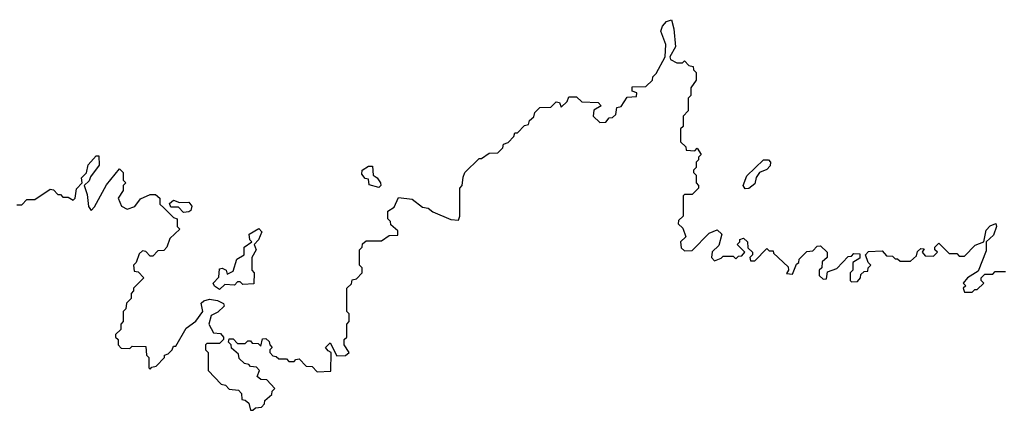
# Model space of a CAD drawing. Extents: x 2472589 to 2662339, y 701009 to 849030.
# Tile 241 of 256: x 2493147 to 2496980, y 839500 to 841020. Entities that reach past the tile are written whole.
import ezdxf

# ---------------------------------------------------------------- set-up
doc = ezdxf.new("R2010")
doc.units = 0

msp = doc.modelspace()

# ---------------------------------------------------------------- linework, layer by layer
at = {"layer": '0CON05XD'}
for points in [[(2493708.3, 840288.3), (2493745, 840250), (2493760, 840245), (2493760, 840215), (2493770, 840205), (2493731.7, 840168.3), (2493720, 840135), (2493708.3, 840121.7), (2493685, 840120), (2493665, 840100), (2493655, 840100), (2493638.3, 840118.3), (2493625, 840120), (2493611.7, 840108.3), (2493600, 840075), (2493590, 840065), (2493591.7, 840041.7), (2493608.3, 840038.3), (2493630, 840015), (2493590, 839975), (2493590, 839965), (2493580, 839955), (2493580, 839935), (2493563, 839917), (2493560, 839895), (2493550, 839885), (2493550, 839845), (2493540, 839835), (2493540, 839815), (2493520, 839795), (2493520, 839785), (2493530, 839775), (2493530, 839755), (2493541.7, 839741.7), (2493575, 839740), (2493585, 839750), (2493638.3, 839748.3), (2493640, 839715), (2493650, 839705), (2493650, 839665), (2493655, 839660), (2493661.7, 839668.3), (2493678.3, 839671.7), (2493710, 839705), (2493710, 839715), (2493725, 839720), (2493740, 839735), (2493745, 839750), (2493755, 839750), (2493795, 839820), (2493833, 839847), (2493860, 839885), (2493853.6, 839916.4), (2493863.8, 839926.2), (2493885, 839932.5), (2493917, 839927), (2493940, 839915), (2493942.5, 839905), (2493918.3, 839881.7), (2493891.7, 839868.3), (2493882.5, 839835), (2493901.7, 839801.7), (2493928.3, 839798.3), (2493940, 839785), (2493940, 839775), (2493925, 839760), (2493875, 839760), (2493870, 839755), (2493870, 839735), (2493880, 839725), (2493880, 839655), (2493931.7, 839601.7), (2493948.3, 839598.3), (2493961.7, 839581.7), (2493998.3, 839578.3), (2494010, 839565), (2494011.7, 839541.7), (2494025, 839540), (2494038.3, 839528.3), (2494045, 839500), (2494055, 839500), (2494065, 839510), (2494088.3, 839511.7), (2494100, 839525), (2494101.7, 839538.3), (2494128.3, 839561.7), (2494130, 839575), (2494140, 839585), (2494108.3, 839618.3), (2494085, 839620), (2494071.7, 839631.7), (2494080, 839655), (2494068.3, 839668.3), (2494045, 839670), (2494038.3, 839678.3), (2494021.7, 839681.7), (2494001.7, 839701.7), (2493998.3, 839718.3), (2493971.7, 839741.7), (2493970, 839755), (2493960, 839765), (2493961.7, 839778.3), (2493978.3, 839778.3), (2493995, 839760), (2494025, 839760), (2494035, 839770), (2494045, 839770), (2494051.7, 839761.7), (2494075, 839760), (2494085, 839750), (2494091.7, 839778.3), (2494105, 839780), (2494118.3, 839768.3), (2494120, 839755), (2494130, 839745), (2494120, 839735), (2494120, 839725), (2494131.7, 839711.7), (2494145, 839710), (2494155, 839700), (2494185, 839700), (2494195, 839690), (2494215, 839690), (2494221.7, 839698.3), (2494235, 839700), (2494261.7, 839671.7), (2494285, 839670), (2494305, 839650), (2494358.3, 839651.7), (2494360, 839725), (2494348.3, 839731.7), (2494337.5, 839745), (2494355, 839762.5), (2494381.7, 839711.7), (2494415, 839713.3), (2494430, 839725), (2494410, 839755), (2494410, 839775), (2494420, 839785), (2494420, 839835), (2494430, 839845), (2494430, 839875), (2494420, 839885), (2494420, 839975), (2494438.3, 839991.7), (2494441.7, 840008.3), (2494458.3, 840011.7), (2494480, 840035), (2494480, 840055), (2494470, 840065), (2494470, 840125), (2494480, 840135), (2494481.7, 840148.3), (2494495, 840160), (2494555, 840160), (2494585, 840180), (2494618.3, 840181.7), (2494618.3, 840198.3), (2494591.7, 840221.7), (2494590, 840235), (2494580, 840245), (2494580, 840275), (2494605, 840290), (2494621.7, 840328.3), (2494675, 840321.9), (2494715, 840290), (2494736.9, 840286.9), (2494755, 840272.5), (2494825, 840242.5), (2494855, 840240), (2494860, 840255), (2494860, 840365), (2494870, 840375), (2494873, 840407), (2494880, 840425), (2494935, 840480), (2494945, 840480), (2494975, 840500), (2495008.3, 840501.7), (2495028.3, 840521.7), (2495030, 840535), (2495048.3, 840541.7), (2495070, 840565), (2495075, 840580), (2495085, 840580), (2495111.7, 840608.3), (2495128.3, 840611.7), (2495131.7, 840628.3), (2495148.3, 840641.7), (2495151.7, 840658.3), (2495171.7, 840678.3), (2495215, 840680), (2495235, 840700), (2495248.3, 840698.3), (2495255, 840680), (2495278.3, 840701.7), (2495285, 840720), (2495315, 840720), (2495335, 840700), (2495398.3, 840698.3), (2495410, 840685), (2495381.7, 840668.3), (2495380, 840645), (2495405, 840620), (2495428.3, 840621.7), (2495441.7, 840638.3), (2495455, 840640), (2495468.3, 840651.7), (2495471.7, 840678.3), (2495488.3, 840681.7), (2495511.7, 840718.3), (2495548.3, 840721.7), (2495550, 840735), (2495531.7, 840741.7), (2495531.7, 840758.3), (2495585, 840760), (2495610, 840785), (2495611.7, 840798.3), (2495625, 840810), (2495660, 840875), (2495663, 840923), (2495643.3, 840975), (2495648.8, 840995), (2495665, 841013.3), (2495685, 841020), (2495693.9, 840983.9), (2495700, 840915), (2495677.5, 840875), (2495680, 840865), (2495705, 840852.5), (2495727.5, 840852.5), (2495735, 840860), (2495751.7, 840841.7), (2495768.3, 840838.3), (2495770, 840825), (2495780, 840815), (2495780, 840785), (2495760, 840755), (2495760, 840725), (2495750, 840715), (2495750, 840665), (2495730, 840645), (2495730, 840605), (2495720, 840595), (2495720, 840545), (2495740, 840525), (2495741.7, 840511.7), (2495775, 840510), (2495785, 840520), (2495800, 840495), (2495790, 840485), (2495790, 840475), (2495780, 840465), (2495780, 840445), (2495770, 840435), (2495770, 840425), (2495780, 840415), (2495780, 840385), (2495790, 840375), (2495790, 840365), (2495765, 840340), (2495735, 840340), (2495730, 840335), (2495730, 840255), (2495711.7, 840238.3), (2495710, 840225), (2495728.3, 840208.3), (2495740, 840175), (2495720, 840155), (2495721.7, 840131.7), (2495735, 840120), (2495765, 840122.5), (2495830.7, 840189.3), (2495861.7, 840201.7), (2495880, 840185), (2495868.3, 840141.7), (2495843, 840117), (2495840, 840095), (2495851.7, 840081.7), (2495878.3, 840091.7), (2495885, 840100), (2495925, 840100), (2495935, 840090), (2495945, 840100), (2495958.3, 840101.7), (2495970, 840115), (2495940, 840145), (2495950, 840155), (2495950, 840165), (2495965, 840170), (2495980, 840155), (2495981.7, 840131.7), (2496000, 840115), (2496000, 840105), (2495990, 840095), (2495991.7, 840081.7), (2496008.3, 840081.7), (2496055, 840130), (2496065, 840120), (2496080, 840120), (2496081.7, 840111.7), (2496138.3, 840058.3), (2496140, 840045), (2496131.7, 840031.7), (2496155, 840030), (2496171.7, 840068.3), (2496180, 840075), (2496181.7, 840088.3), (2496211.7, 840118.3), (2496235, 840120), (2496251.7, 840138.3), (2496265, 840140), (2496290, 840115), (2496290, 840095), (2496271.7, 840078.3), (2496270, 840055), (2496260, 840045), (2496260, 840025), (2496275, 840010), (2496288.3, 840011.7), (2496291.7, 840038.3), (2496328.3, 840051.7), (2496371.7, 840098.3), (2496385, 840100), (2496395, 840110), (2496418.3, 840108.3), (2496418.3, 840091.7), (2496390, 840075), (2496390, 840045), (2496380, 840035), (2496380, 840005), (2496385, 840000), (2496408.3, 840001.7), (2496420, 840015), (2496421.7, 840028.3), (2496435, 840040), (2496448.3, 840041.7), (2496450, 840055), (2496460, 840065), (2496450, 840075), (2496440, 840105), (2496451.7, 840118.3), (2496505, 840120), (2496521.7, 840101.7), (2496545, 840100), (2496555, 840090), (2496565, 840090), (2496575, 840080), (2496615, 840080), (2496638.3, 840101.7), (2496641.7, 840118.3), (2496655, 840130), (2496668.3, 840128.3), (2496660, 840115), (2496671.7, 840101.7), (2496705, 840100), (2496720, 840115), (2496710, 840125), (2496710, 840135), (2496725, 840150), (2496765, 840110), (2496795, 840110), (2496805, 840100), (2496825, 840100), (2496867, 840143), (2496900, 840155), (2496909.3, 840200.7), (2496925, 840217.5), (2496947, 840227), (2496950, 840215), (2496938.3, 840181.7), (2496910, 840155), (2496909.3, 840120.7), (2496878.3, 840041.7), (2496837.5, 840015), (2496820, 839995), (2496830, 839985), (2496820, 839975), (2496825, 839960), (2496855, 839960), (2496865, 839970), (2496875, 839970), (2496900, 839995), (2496890, 840005), (2496890, 840015), (2496905, 840030), (2496935, 840030), (2496945, 840040), (2496985, 840040)], [(2493135, 840300), (2493155, 840300), (2493175, 840320), (2493205, 840320), (2493265, 840360), (2493278.3, 840358.3), (2493295, 840340), (2493305, 840340), (2493315, 840330), (2493335, 840330), (2493355, 840317.5), (2493362.5, 840325), (2493368, 840362), (2493390, 840385), (2493387.5, 840405), (2493406.2, 840423.8), (2493413.3, 840455), (2493445, 840490), (2493455, 840490), (2493455.6, 840454.4), (2493422, 840408), (2493417.3, 840392.7), (2493397.5, 840375), (2493409.7, 840339.7), (2493415, 840292.5), (2493425, 840277.5), (2493438.3, 840291.7), (2493485, 840377.5), (2493535, 840440), (2493550, 840425), (2493550, 840395), (2493560, 840385), (2493550, 840375), (2493550, 840355), (2493530, 840325), (2493542.5, 840295), (2493565, 840282.5), (2493595, 840292.5), (2493617.3, 840322.7), (2493655, 840340), (2493675, 840340), (2493692.5, 840325), (2493691.7, 840301.7), (2493708.3, 840288.3)], [(2495971.2, 840361.2), (2495963.3, 840375), (2495977.5, 840412.5), (2496043.3, 840475), (2496062.5, 840475), (2496070, 840465), (2496068.8, 840451.2), (2496055, 840436.7), (2496026.7, 840425), (2496014.1, 840405.9), (2496008.6, 840381.4), (2495985, 840363.3), (2495971.2, 840361.2)], [(2494545, 840367.5), (2494507.5, 840377.5), (2494505, 840400), (2494491.7, 840401.7), (2494478.3, 840418.3), (2494480, 840435), (2494505, 840450), (2494520, 840450), (2494522.5, 840415), (2494538.8, 840405), (2494551.2, 840385), (2494552.5, 840375), (2494545, 840367.5)], [(2493785, 840270), (2493765, 840290), (2493735, 840290), (2493730, 840305), (2493745, 840317.5), (2493768.3, 840308.3), (2493805, 840310), (2493817.5, 840295), (2493812.5, 840277.5), (2493805, 840272.5), (2493785, 840270)], [(2493925, 839970), (2493905, 839982.5), (2493900, 839995), (2493921.7, 840018.3), (2493925, 840050), (2493935, 840052.5), (2493950, 840045), (2493955, 840030), (2493978.3, 840041.7), (2493991.7, 840088.3), (2494020, 840105), (2494020, 840135), (2494050, 840155), (2494043, 840163), (2494040, 840185), (2494077.5, 840207.5), (2494090, 840195), (2494077, 840163), (2494060, 840145), (2494067.5, 840125), (2494050, 840095), (2494050, 840045), (2494060, 840035), (2494058.3, 839991.7), (2494015, 839990), (2494005, 840000), (2493995, 840000), (2493982.5, 839987.5), (2493945, 839990), (2493925, 839970)]]:
    msp.add_lwpolyline(points, dxfattribs=at)

doc.saveas('drawing.dxf')
